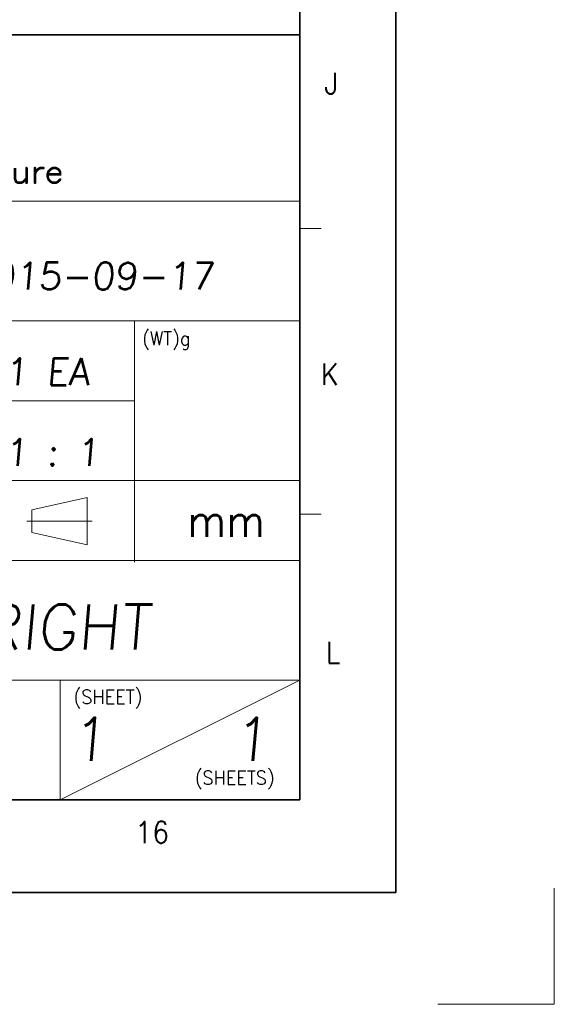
# Model space of a CAD drawing. Header units: millimetres. Extents: x 4497 to 13960, y 12291 to 16372.
# Tile 19 of 217: x 5462 to 5506, y 12291 to 12372. Entities that reach past the tile are written whole.
import ezdxf
from ezdxf.enums import TextEntityAlignment as Align

# ---------------------------------------------------------------- set-up
doc = ezdxf.new("R2010")
doc.units = ezdxf.units.MM
doc.header["$LTSCALE"] = 0.8
doc.linetypes.add('CENTER', pattern=[50.8, 31.75, -6.35, 6.35, -6.35])
doc.layers.get('0').update_dxf_attribs({"linetype": 'CONTINUOUS', "lineweight": 0})
doc.layers.add('1', color=2, linetype='CENTER', lineweight=0)
doc.layers.add('2', color=3, linetype='CONTINUOUS', lineweight=0)
doc.styles.get("Standard").update_dxf_attribs({"font": 'romans.shx', "width": 0.8, "oblique": 5, "bigfont": 'whgtxt.shx'})

# ---------------------------------------------------------------- blocks, each defined once
blk = doc.blocks.new('SMOOTH_0$064516')
at = {"const_width": 0.0323}
blk.add_lwpolyline([(-0.016, 0, 1), (0.016, 0, 1)], format="xyb", close=True, dxfattribs=at)
blk = doc.blocks.new('logo')
at = {"color": 7, "const_width": 0.859}
for points in [[(-3386.01, 5309.53), (-3386.01, 5306.03), (-3385.67, 5304.99), (-3384.96, 5304.64), (-3383.92, 5304.64), (-3383.22, 5304.99), (-3382.17, 5306.03)], [(-3382.17, 5309.53), (-3382.17, 5304.64)], [(-3379.38, 5307.43), (-3379.04, 5308.48), (-3378.34, 5309.17), (-3377.64, 5309.53), (-3376.59, 5309.53)], [(-3379.38, 5309.53), (-3379.38, 5304.64)], [(-3375.2, 5307.43), (-3371.01, 5307.43), (-3371.01, 5308.13), (-3371.36, 5308.82), (-3371.71, 5309.17), (-3372.41, 5309.53), (-3373.46, 5309.53), (-3374.15, 5309.17), (-3374.85, 5308.48), (-3375.2, 5307.43), (-3375.2, 5306.74), (-3374.85, 5305.69), (-3374.15, 5304.99), (-3373.46, 5304.64), (-3372.41, 5304.64), (-3371.71, 5304.99), (-3371.01, 5305.69)]]:
    blk.add_lwpolyline(points, dxfattribs=at)
at = {"color": 7, "xscale": 13.31, "yscale": 13.31, "zscale": 13.31}
for p in [(-3382.17, 5309.53), (-3379.38, 5309.53), (-3378.34, 5309.17), (-3377.64, 5309.53), (-3376.59, 5309.53), (-3374.15, 5309.17), (-3373.46, 5309.53), (-3372.41, 5309.53), (-3371.71, 5309.17), (-3382.17, 5306.03), (-3379.38, 5307.43), (-3379.04, 5308.48), (-3375.2, 5307.43), (-3375.2, 5307.43), (-3375.2, 5306.74), (-3374.85, 5308.48), (-3371.36, 5308.82), (-3371.01, 5308.13), (-3371.01, 5307.43), (-3383.92, 5304.64), (-3383.22, 5304.99), (-3382.17, 5304.64), (-3379.38, 5304.64), (-3374.85, 5305.69), (-3374.15, 5304.99), (-3373.46, 5304.64), (-3372.41, 5304.64), (-3371.71, 5304.99), (-3371.01, 5305.69)]:
    blk.add_blockref('SMOOTH_0$064516', p, dxfattribs=at)

msp = doc.modelspace()

# ---------------------------------------------------------------- linework, layer by layer
at = {"color": 7, "linetype": 'Continuous', "lineweight": 35}
for p, q in [((5484.708, 12308.238), (5484.708, 12590.023)), ((5409.249, 12371.121), (5484.708, 12371.121)), ((5082.259, 12308.238), (5484.708, 12308.238))]:
    msp.add_line(p, q, dxfattribs=at)
at = {"color": 7, "linetype": 'Continuous'}
for p, q in [((5484.708, 12308.238), (5484.708, 12371.121)), ((5409.249, 12357.451), (5484.708, 12357.451)), ((5484.708, 12355.202), (5486.467, 12355.202)), ((5409.249, 12347.608), (5484.708, 12347.608)), ((5471.118, 12327.768), (5471.118, 12347.608)), ((5409.249, 12341.047), (5471.118, 12341.047)), ((5409.249, 12334.485), (5484.708, 12334.485)), ((5462.689, 12332.076), (5467.227, 12333.088)), ((5467.227, 12329.198), (5467.227, 12333.088)), ((5467.227, 12329.198), (5467.227, 12333.088)), ((5462.689, 12330.21), (5462.689, 12332.076)), ((5484.708, 12331.72), (5486.467, 12331.72)), ((5462.279, 12331.143), (5467.637, 12331.143)), ((5462.689, 12330.21), (5467.227, 12329.198)), ((5409.249, 12327.923), (5484.708, 12327.923)), ((5409.249, 12318.081), (5484.708, 12318.081)), ((5465.023, 12308.238), (5465.023, 12318.081)), ((5465.023, 12308.238), (5484.708, 12318.081)), ((5409.249, 12308.238), (5484.708, 12308.238)), ((5409.249, 12308.238), (5484.708, 12308.238)), ((5426.452, 12308.238), (5484.708, 12308.238))]:
    msp.add_line(p, q, dxfattribs=at)
at = {"color": 7, "linetype": 'Continuous', "lineweight": 35}
msp.add_lwpolyline([(5072.604, 12597.631), (5072.604, 12300.631), (5492.604, 12300.631), (5492.604, 12597.631)], close=True, dxfattribs=at)
at = {"layer": '1'}
for p in [(5505.621, 12300.983), (5496.064, 12291.426)]:
    msp.add_line(p, (5505.621, 12291.426), dxfattribs=at)

# ---------------------------------------------------------------- block references
at = {"color": 3, "linetype": 'Continuous', "xscale": 0.2477402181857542, "yscale": 0.2477402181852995, "zscale": 0.2477402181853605}
msp.add_blockref('logo', (6300.153, 11044.791), dxfattribs=at)

# ---------------------------------------------------------------- texts
at = {"color": 7, "linetype": 'Continuous', "width": 0.933333}
for s, p in [('J', (5487.308, 12367.13)), ('K', (5487.179, 12343.224)), ('L', (5487.436, 12320.346)), ('16', (5472.568, 12305.565))]:
    msp.add_text(s, height=1.759, dxfattribs=at).set_placement(p, align=Align.MIDDLE_CENTER)
for s, height, p in [('(WT)g', 1.1408, (5471.75, 12346.742)), ('mm', 2.662, (5475.465, 12332.514)), ('(SHEET)', 1.1408, (5466.113, 12317.269)), ('(SHEETS)', 1.1408, (5476.078, 12310.626))]:
    msp.add_text(s, height=height, dxfattribs=at).set_placement(p, align=Align.TOP_LEFT)
at = {"linetype": 'Continuous', "oblique": 5}
for p in [(5465.891, 12311.451), (5479.19, 12311.451)]:
    msp.add_text('1', height=3.545, dxfattribs=at).set_placement(p)
at = {"layer": '2', "oblique": 5}
for s, height, p in [('2015-09-17', 2.2157, (5457.526, 12350.201)), ('1 EA', 2.2157, (5460.468, 12342.326)), ('1 : 1', 2.2157, (5460.468, 12335.685)), ('BRKT, FRONT RIGHT', 3.6864, (5423.769, 12320.598))]:
    msp.add_text(s, height=height, dxfattribs=at).set_placement(p)

doc.saveas('drawing.dxf')
